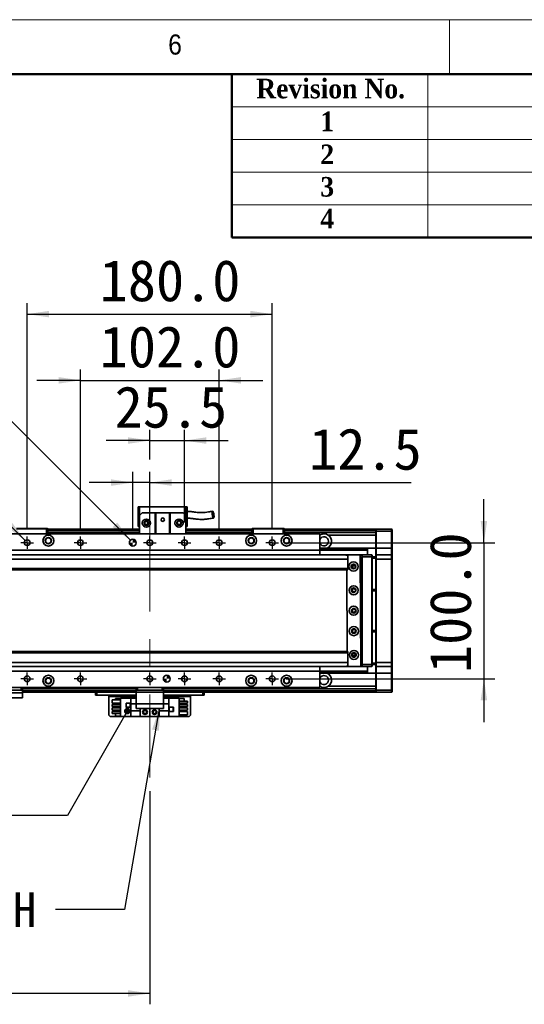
# Model space of a CAD drawing. Header units: millimetres. Extents: x 40 to 3320, y 40 to 2336.
# Tile 10 of 11: x 2164 to 2535, y 1612 to 2336. Entities that reach past the tile are written whole.
import ezdxf

# ---------------------------------------------------------------- set-up
doc = ezdxf.new("R2010")
doc.units = ezdxf.units.MM
doc.header["$LTSCALE"] = 8
doc.linetypes.add('CENTERX2', pattern=[20.32, 12.7, -2.54, 2.54, -2.54])
doc.layers.add('黑色实线', color=7, linetype='Continuous')
doc.styles.add('SLDTEXTSTYLE1', font='Gothic.ttf', dxfattribs={"width": 0.913})
doc.styles.add('SLDTEXTSTYLE2', font='timesbd.ttf', dxfattribs={"width": 0.933})
doc.styles.add('SLDTEXTSTYLE8', font='txt')
doc.styles.add('SLDTEXTSTYLE9', font='txt', dxfattribs={"bigfont": 'bigfont'})
doc.dimstyles.new('SLDDIMSTYLE0', dxfattribs={"dimtxt": 30.4, "dimasz": 16, "dimexe": 0, "dimexo": 0.0625, "dimgap": 7.6, "dimtad": 2, "dimdec": 1, "dimrnd": 1e-09, "dimzin": 4, "dimdsep": 46, "dimtxsty": 'SLDTEXTSTYLE8', "dimsah": 1, "dimcen": 0.09, "dimadec": 0, "dimazin": 1, "dimtfac": 1, "dimtdec": 1, "dimtmove": 0, "dimatfit": 0, "dimfxl": 0, "dimfrac": 2, "dimtolj": 1, "dimtzin": 12, "dimarcsym": 0})
doc.dimstyles.new('SLDDIMSTYLE1', dxfattribs={"dimtxt": 30.4, "dimasz": 16, "dimexe": 0, "dimexo": 0.0625, "dimgap": 7.6, "dimtad": 2, "dimdec": 1, "dimrnd": 1e-09, "dimzin": 12, "dimdsep": 46, "dimtxsty": 'SLDTEXTSTYLE8', "dimsah": 1, "dimcen": 0.09, "dimadec": 0, "dimazin": 3, "dimtfac": 1, "dimtdec": 1, "dimtmove": 0, "dimatfit": 0, "dimfxl": 0, "dimfrac": 2, "dimtolj": 1, "dimtzin": 12, "dimarcsym": 0})
doc.dimstyles.new('SLDDIMSTYLE2', dxfattribs={"dimtxt": 0.18, "dimasz": 16, "dimexe": 0, "dimexo": 0.0625, "dimgap": 0, "dimtad": 0, "dimtih": 1, "dimtoh": 1, "dimdec": 0, "dimrnd": 1e-09, "dimzin": 0, "dimdsep": 46, "dimtxsty": 'Standard', "dimsah": 1, "dimcen": 0.09, "dimadec": 0, "dimazin": 0, "dimtfac": 16, "dimtdec": 0, "dimtofl": 0, "dimtmove": 0, "dimatfit": 3, "dimfxl": 0, "dimfrac": 2, "dimtolj": 1, "dimtzin": 0, "dimarcsym": 0})
doc.dimstyles.new('SLDDIMSTYLE3', dxfattribs={"dimtxt": 30.4, "dimasz": 16, "dimexe": 0, "dimexo": 0.0625, "dimgap": 7.6, "dimtad": 0, "dimtih": 1, "dimtoh": 1, "dimdec": 1, "dimrnd": 1e-09, "dimzin": 4, "dimdsep": 46, "dimtxsty": 'SLDTEXTSTYLE8', "dimsah": 1, "dimcen": 0, "dimadec": 0, "dimazin": 1, "dimtfac": 1, "dimtdec": 1, "dimtofl": 0, "dimtmove": 0, "dimatfit": 3, "dimfxl": 0, "dimfrac": 2, "dimtolj": 1, "dimtzin": 12, "dimarcsym": 0})
doc.dimstyles.new('SLDDIMSTYLE4', dxfattribs={"dimtxt": 30.4, "dimasz": 16, "dimexe": 0, "dimexo": 0.0625, "dimgap": 7.6, "dimtad": 0, "dimtih": 1, "dimtoh": 1, "dimdec": 1, "dimrnd": 1e-09, "dimzin": 12, "dimdsep": 46, "dimtxsty": 'SLDTEXTSTYLE8', "dimsah": 1, "dimcen": 0, "dimadec": 0, "dimazin": 3, "dimtfac": 1, "dimtdec": 1, "dimtofl": 0, "dimtmove": 0, "dimatfit": 3, "dimfxl": 0, "dimfrac": 2, "dimtolj": 1, "dimtzin": 12, "dimarcsym": 0})
doc.dimstyles.new('SLDDIMSTYLE5', dxfattribs={"dimtxt": 30.4, "dimasz": 16, "dimexe": 0, "dimexo": 0.0625, "dimgap": 7.6, "dimtad": 2, "dimdec": 1, "dimrnd": 1e-09, "dimzin": 4, "dimdsep": 46, "dimtxsty": 'SLDTEXTSTYLE8', "dimsah": 1, "dimcen": 0.09, "dimadec": 0, "dimazin": 1, "dimtfac": 1, "dimtdec": 1, "dimtofl": 0, "dimtmove": 0, "dimatfit": 3, "dimfxl": 0, "dimfrac": 2, "dimtolj": 1, "dimtzin": 12, "dimarcsym": 0})
doc.dimstyles.new('SLDDIMSTYLE6', dxfattribs={"dimtxt": 0.18, "dimasz": 4.8, "dimexe": 0, "dimexo": 0.0625, "dimgap": 0, "dimtad": 0, "dimtih": 1, "dimtoh": 1, "dimdec": 0, "dimrnd": 1e-09, "dimzin": 0, "dimdsep": 46, "dimtxsty": 'Standard', "dimblk1": 'DOT', "dimblk2": 'DOT', "dimsah": 1, "dimcen": 0.09, "dimadec": 0, "dimazin": 0, "dimtfac": 4.8, "dimtdec": 0, "dimtofl": 0, "dimtmove": 0, "dimatfit": 3, "dimldrblk": 'DOT', "dimfxl": 0, "dimfrac": 2, "dimtolj": 1, "dimtzin": 0, "dimarcsym": 0})

# ---------------------------------------------------------------- blocks, each defined once
blk = doc.blocks.new('_D_7')
at = {"layer": '黑色实线'}
for p, q in [((2208.8, 1961.69), (2208.8, 2078.87)), ((2310.8, 1961.69), (2310.8, 2078.87)), ((2208.8, 2070.87), (2176.8, 2070.87)), ((2208.8, 2070.87), (2310.8, 2070.87)), ((2310.8, 2070.87), (2342.8, 2070.87))]:
    blk.add_line(p, q, dxfattribs=at)
for points in [[(2208.8, 2070.87), (2192.8, 2073.27), (2192.8, 2068.47)], [(2310.8, 2070.87), (2326.8, 2068.47), (2326.8, 2073.27)]]:
    blk.add_solid(points, dxfattribs=at)
at = {"layer": '黑色实线', "insert": (2223.01, 2110.76), "char_height": 30.4, "attachment_point": 1, "style": 'SLDTEXTSTYLE8'}
blk.add_mtext('102.0', dxfattribs=at)
blk = doc.blocks.new('_D_8')
at = {"layer": '黑色实线'}
for p, q in [((2169.8, 1961.69), (2169.8, 2127.55)), ((2349.8, 1961.69), (2349.8, 2127.55)), ((2169.8, 2119.55), (2349.8, 2119.55))]:
    blk.add_line(p, q, dxfattribs=at)
for points in [[(2169.8, 2119.55), (2185.8, 2117.15), (2185.8, 2121.95)], [(2349.8, 2119.55), (2333.8, 2121.95), (2333.8, 2117.15)]]:
    blk.add_solid(points, dxfattribs=at)
at = {"layer": '黑色实线', "insert": (2223.01, 2159.44), "char_height": 30.4, "attachment_point": 1, "style": 'SLDTEXTSTYLE8'}
blk.add_mtext('180.0', dxfattribs=at)
blk = doc.blocks.new('_D_9')
at = {"layer": '黑色实线'}
for p, q in [((2505.29, 1951.53), (2505.29, 1983.53)), ((2359.96, 1951.53), (2513.29, 1951.53)), ((2505.29, 1951.53), (2505.29, 1851.53)), ((2359.96, 1851.53), (2513.29, 1851.53)), ((2505.29, 1851.53), (2505.29, 1819.53))]:
    blk.add_line(p, q, dxfattribs=at)
for points in [[(2505.29, 1951.53), (2507.69, 1967.53), (2502.89, 1967.53)], [(2505.29, 1851.53), (2502.89, 1835.53), (2507.69, 1835.53)]]:
    blk.add_solid(points, dxfattribs=at)
at = {"layer": '黑色实线', "insert": (2465.4, 1855.72), "char_height": 30.4, "attachment_point": 1, "rotation": 90, "style": 'SLDTEXTSTYLE8'}
blk.add_mtext('100.0', dxfattribs=at)
blk = doc.blocks.new('SW_SYMBOL_HOLE_DEPTH')
at = {"layer": '黑色实线', "color": 0}
for p, q in [((0, 7000), (6400, 7000)), ((3200, 7000), (3200, 600)), ((800, 4440), (3200, 600)), ((5600, 4440), (3200, 600))]:
    blk.add_line(p, q, dxfattribs=at)
blk = doc.blocks.new('_D_10')
at = {"layer": '黑色实线'}
for p, q in [((2131.54, 2067.3), (2099.54, 2067.3)), ((2245.53, 1953.3), (2131.54, 2067.3))]:
    blk.add_line(p, q, dxfattribs=at)
blk.add_solid([(2245.53, 1953.3), (2235.92, 1966.31), (2232.52, 1962.92)], dxfattribs=at)
at = {"layer": '黑色实线', "xscale": 0.004985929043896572, "yscale": 0.004985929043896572, "zscale": 0.004985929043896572}
blk.add_blockref('SW_SYMBOL_HOLE_DEPTH', (2002.09, 2047.05), dxfattribs=at)
at = {"layer": '黑色实线', "char_height": 30.4, "attachment_point": 1, "style": 'SLDTEXTSTYLE8'}
for s, insert in [('2×', (1801.52, 2082.49)), ('%%c', (1851.26, 2082.19)), ('5.0', (1898.23, 2082.49)), ('H7', (1951.17, 2082.49)), ('7.0', (2046.59, 2082.49))]:
    blk.add_mtext(s, dxfattribs=dict(at, insert=insert))
blk = doc.blocks.new('_D_11')
at = {"layer": '黑色实线'}
for p, q in [((2259.8, 2012.64), (2259.8, 2034.61)), ((2285.3, 1966.33), (2285.3, 2034.61)), ((2259.8, 2026.61), (2227.8, 2026.61)), ((2259.8, 2026.61), (2285.3, 2026.61)), ((2285.3, 2026.61), (2317.3, 2026.61))]:
    blk.add_line(p, q, dxfattribs=at)
for points in [[(2259.8, 2026.61), (2243.8, 2029.01), (2243.8, 2024.21)], [(2285.3, 2026.61), (2301.3, 2024.21), (2301.3, 2029.01)]]:
    blk.add_solid(points, dxfattribs=at)
at = {"layer": '黑色实线', "insert": (2233.98, 2066.5), "char_height": 30.4, "attachment_point": 1, "style": 'SLDTEXTSTYLE8'}
blk.add_mtext('25.5', dxfattribs=at)
blk = doc.blocks.new('_D_12')
at = {"layer": '黑色实线'}
for p, q in [((2247.3, 1961.69), (2247.3, 2003.71)), ((2259.8, 1966.33), (2259.8, 2003.71)), ((2247.3, 1995.71), (2215.3, 1995.71)), ((2259.8, 1995.71), (2247.3, 1995.71)), ((2259.8, 1995.71), (2451.77, 1995.71))]:
    blk.add_line(p, q, dxfattribs=at)
for points in [[(2247.3, 1995.71), (2231.3, 1998.11), (2231.3, 1993.31)], [(2259.8, 1995.71), (2275.8, 1993.31), (2275.8, 1998.11)]]:
    blk.add_solid(points, dxfattribs=at)
at = {"layer": '黑色实线', "insert": (2376.87, 2035.59), "char_height": 30.4, "attachment_point": 1, "style": 'SLDTEXTSTYLE8'}
blk.add_mtext('12.5', dxfattribs=at)
blk = doc.blocks.new('_D_13')
at = {"layer": '黑色实线'}
for p, q in [((2107.36, 2014.51), (2075.36, 2014.51)), ((2168.32, 1953.02), (2107.36, 2014.51))]:
    blk.add_line(p, q, dxfattribs=at)
blk.add_solid([(2168.32, 1953.02), (2158.76, 1966.08), (2155.35, 1962.7)], dxfattribs=at)
at = {"layer": '黑色实线', "xscale": 0.004985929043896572, "yscale": 0.004985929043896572, "zscale": 0.004985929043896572}
blk.add_blockref('SW_SYMBOL_HOLE_DEPTH', (1955.96, 1994.38), dxfattribs=at)
at = {"layer": '黑色实线', "char_height": 30.4, "attachment_point": 1, "style": 'SLDTEXTSTYLE8'}
for s, insert in [('10×M5', (1825.7, 2029.82)), ('10.0', (2000.45, 2029.82))]:
    blk.add_mtext(s, dxfattribs=dict(at, insert=insert))
blk = doc.blocks.new('_D_20')
at = {"layer": '黑色实线'}
for p, q in [((2259.8, 1768.8), (2259.8, 1612.17)), ((339.8, 1764.95), (339.8, 1612.17)), ((2259.8, 1620.17), (339.8, 1620.17))]:
    blk.add_line(p, q, dxfattribs=at)
for points in [[(339.8, 1620.17), (355.8, 1617.77), (355.8, 1622.57)], [(2259.8, 1620.17), (2243.8, 1622.57), (2243.8, 1617.77)]]:
    blk.add_solid(points, dxfattribs=at)
at = {"layer": '黑色实线', "insert": (1237.87, 1660.06), "char_height": 30.4, "attachment_point": 1, "style": 'SLDTEXTSTYLE8'}
blk.add_mtext('1920.0', dxfattribs=at)
blk = doc.blocks.new('_DOT')
at = {"color": 0, "linetype": 'ByBlock', "lineweight": -2}
blk.add_line((-0.5, 0), (-1, 0), dxfattribs=at)
at = {"color": 0, "linetype": 'ByBlock', "const_width": 0.5}
blk.add_lwpolyline([(-0.25, 0, 1), (0.25, 0, 1)], format="xyb", close=True, dxfattribs=at)
blk = doc.blocks.new('SW_NOTE_6')
at = {"layer": '黑色实线', "color": 0, "char_height": 25.4, "attachment_point": 2}
for s, insert, style in [('光电负限位', (-193.06, 46.07), 'SLDTEXTSTYLE9'), ('NEGATIVE LIMIT SWITCH', (-195.42, 12.49), 'SLDTEXTSTYLE8')]:
    blk.add_mtext(s, dxfattribs=dict(at, insert=insert, style=style))
blk = doc.blocks.new('SW_CENTERMARKSYMBOL_0')
at = {"layer": '黑色实线', "color": 0}
for p, q in [((-2.54, 0), (-4.64, 0)), ((0, 0), (-2.54, 0)), ((0, 2.54), (0, 4.64)), ((0, 0), (0, 2.54)), ((0, 0), (0, -2.54)), ((0, 0), (2.54, 0)), ((2.54, 0), (4.64, 0)), ((0, -2.54), (0, -4.64))]:
    blk.add_line(p, q, dxfattribs=at)
blk = doc.blocks.new('SW_CENTERMARKSYMBOL_1')
at = {"layer": '黑色实线', "color": 0}
for p, q in [((-2.54, 0), (-4.64, 0)), ((0, 0), (-2.54, 0)), ((0, 2.54), (0, 4.64)), ((0, 0), (0, 2.54)), ((0, 0), (0, -2.54)), ((0, 0), (2.54, 0)), ((2.54, 0), (4.64, 0)), ((0, -2.54), (0, -4.64))]:
    blk.add_line(p, q, dxfattribs=at)
blk = doc.blocks.new('SW_CENTERMARKSYMBOL_2')
at = {"layer": '黑色实线', "color": 0}
for p, q in [((-2.54, 0), (-4.64, 0)), ((0, 0), (-2.54, 0)), ((0, 2.54), (0, 4.64)), ((0, 0), (0, 2.54)), ((0, 0), (0, -2.54)), ((0, 0), (2.54, 0)), ((2.54, 0), (4.64, 0)), ((0, -2.54), (0, -4.64))]:
    blk.add_line(p, q, dxfattribs=at)
blk = doc.blocks.new('SW_CENTERMARKSYMBOL_3')
at = {"layer": '黑色实线', "color": 0}
for p, q in [((-2.54, 0), (-4.64, 0)), ((0, 0), (-2.54, 0)), ((0, 2.54), (0, 4.64)), ((0, 0), (0, 2.54)), ((0, 0), (0, -2.54)), ((0, 0), (2.54, 0)), ((2.54, 0), (4.64, 0)), ((0, -2.54), (0, -4.64))]:
    blk.add_line(p, q, dxfattribs=at)
blk = doc.blocks.new('SW_CENTERMARKSYMBOL_4')
at = {"layer": '黑色实线', "color": 0}
for p, q in [((-2.54, 0), (-4.64, 0)), ((0, 0), (-2.54, 0)), ((0, 2.54), (0, 4.64)), ((0, 0), (0, 2.54)), ((0, 0), (0, -2.54)), ((0, 0), (2.54, 0)), ((2.54, 0), (4.64, 0)), ((0, -2.54), (0, -4.64))]:
    blk.add_line(p, q, dxfattribs=at)
blk = doc.blocks.new('SW_CENTERMARKSYMBOL_5')
at = {"layer": '黑色实线', "color": 0}
for p, q in [((-2.54, 0), (-4.64, 0)), ((0, 0), (-2.54, 0)), ((0, 2.54), (0, 4.64)), ((0, 0), (0, 2.54)), ((0, 0), (0, -2.54)), ((0, 0), (2.54, 0)), ((2.54, 0), (4.64, 0)), ((0, -2.54), (0, -4.64))]:
    blk.add_line(p, q, dxfattribs=at)
blk = doc.blocks.new('SW_CENTERMARKSYMBOL_6')
at = {"layer": '黑色实线', "color": 0}
for p, q in [((-2.54, 0), (-4.64, 0)), ((0, 0), (-2.54, 0)), ((0, 2.54), (0, 4.64)), ((0, 0), (0, 2.54)), ((0, 0), (0, -2.54)), ((0, 0), (2.54, 0)), ((2.54, 0), (4.64, 0)), ((0, -2.54), (0, -4.64))]:
    blk.add_line(p, q, dxfattribs=at)
blk = doc.blocks.new('SW_CENTERMARKSYMBOL_7')
at = {"layer": '黑色实线', "color": 0}
for p, q in [((-2.54, 0), (-4.64, 0)), ((0, 0), (-2.54, 0)), ((0, 2.54), (0, 4.64)), ((0, 0), (0, 2.54)), ((0, 0), (0, -2.54)), ((0, 0), (2.54, 0)), ((2.54, 0), (4.64, 0)), ((0, -2.54), (0, -4.64))]:
    blk.add_line(p, q, dxfattribs=at)
blk = doc.blocks.new('SW_CENTERMARKSYMBOL_8')
at = {"layer": '黑色实线', "color": 0}
for p, q in [((-2.54, 0), (-4.64, 0)), ((0, 0), (-2.54, 0)), ((0, 2.54), (0, 4.64)), ((0, 0), (0, 2.54)), ((0, 0), (0, -2.54)), ((0, 0), (2.54, 0)), ((2.54, 0), (4.64, 0)), ((0, -2.54), (0, -4.64))]:
    blk.add_line(p, q, dxfattribs=at)
blk = doc.blocks.new('SW_CENTERMARKSYMBOL_9')
at = {"layer": '黑色实线', "color": 0}
for p, q in [((-2.54, 0), (-4.64, 0)), ((0, 0), (-2.54, 0)), ((0, 2.54), (0, 4.64)), ((0, 0), (0, 2.54)), ((0, 0), (0, -2.54)), ((0, 0), (2.54, 0)), ((2.54, 0), (4.64, 0)), ((0, -2.54), (0, -4.64))]:
    blk.add_line(p, q, dxfattribs=at)
blk = doc.blocks.new('SW_CENTERMARKSYMBOL_10')
at = {"layer": '黑色实线', "color": 0}
for p, q in [((-2.54, 0), (-4.64, 0)), ((0, 0), (-2.54, 0)), ((0, 2.54), (0, 4.64)), ((0, 0), (0, 2.54)), ((0, 0), (0, -2.54)), ((0, 0), (2.54, 0)), ((2.54, 0), (4.64, 0)), ((0, -2.54), (0, -4.64))]:
    blk.add_line(p, q, dxfattribs=at)
blk = doc.blocks.new('SW_CENTERMARKSYMBOL_11')
at = {"layer": '黑色实线', "color": 0}
for p, q in [((-2.54, 0), (-4.64, 0)), ((0, 0), (-2.54, 0)), ((0, 2.54), (0, 4.64)), ((0, 0), (0, 2.54)), ((0, 0), (0, -2.54)), ((0, 0), (2.54, 0)), ((2.54, 0), (4.64, 0)), ((0, -2.54), (0, -4.64))]:
    blk.add_line(p, q, dxfattribs=at)
blk = doc.blocks.new('SW_DOWELSYMBOL_0')
at = {"linetype": 'Continuous', "lineweight": 18}
h = blk.add_hatch(color=0, dxfattribs=at)
edge = h.paths.add_edge_path(flags=0)
edge.add_arc((0, 0), 2.5, 180, 270)
edge.add_line((0, -2.5), (0, 0))
edge.add_line((0, 0), (-2.5, 0))
h = blk.add_hatch(color=0, dxfattribs=at)
edge = h.paths.add_edge_path(flags=0)
edge.add_arc((0, 0), 2.5, 0, 90)
edge.add_line((0, 2.5), (0, 0))
edge.add_line((0, 0), (2.5, 0))
at = {"layer": '黑色实线', "color": 0}
blk.add_circle((0, 0), 2.5, dxfattribs=at)
blk = doc.blocks.new('SW_DOWELSYMBOL_1')
at = {"linetype": 'Continuous', "lineweight": 18}
h = blk.add_hatch(color=0, dxfattribs=at)
edge = h.paths.add_edge_path(flags=0)
edge.add_arc((0, 0), 2.5, 180, 270)
edge.add_line((0, -2.5), (0, 0))
edge.add_line((0, 0), (-2.5, 0))
h = blk.add_hatch(color=0, dxfattribs=at)
edge = h.paths.add_edge_path(flags=0)
edge.add_arc((0, 0), 2.5, 0, 90)
edge.add_line((0, 2.5), (0, 0))
edge.add_line((0, 0), (2.5, 0))
at = {"layer": '黑色实线', "color": 0}
blk.add_circle((0, 0), 2.5, dxfattribs=at)

msp = doc.modelspace()

# ---------------------------------------------------------------- linework, layer by layer
at = {"color": 7, "linetype": 'Continuous', "lineweight": 18}
for p, q in [((3320, 2336), (40, 2336)), ((2480, 2336), (2480, 2296)), ((80, 2296), (3280, 2296)), ((2464, 2296), (2464, 2176)), ((2320, 2272), (3280, 2272)), ((2320, 2248), (3280, 2248)), ((2320, 2224), (3280, 2224)), ((2320, 2200), (3280, 2200))]:
    msp.add_line(p, q, dxfattribs=at)
at = {"color": 7, "linetype": 'Continuous', "lineweight": 50}
for p, q in [((3280, 2296), (80, 2296)), ((2320, 2296), (2320, 2176)), ((3280, 2176), (2320, 2176))]:
    msp.add_line(p, q, dxfattribs=at)
at = {"color": 7, "linetype": 'Continuous', "lineweight": 35}
for p, q in [((2251.3, 1977.83), (2252.3, 1977.83)), ((2251.3, 1977.83), (2251.3, 1963.43)), ((2252.3, 1971.43), (2252.3, 1977.83)), ((2252.3, 1977.83), (2286.3, 1977.83)), ((2286.3, 1977.83), (2287.3, 1977.83)), ((2286.3, 1977.83), (2286.3, 1971.43)), ((2287.3, 1963.43), (2287.3, 1977.83)), ((2254.3, 1973.43), (2252.3, 1971.43)), ((2252.3, 1971.43), (2252.3, 1958.03)), ((2254.3, 1973.43), (2263.8, 1973.43)), ((2263.8, 1958.03), (2263.8, 1973.43)), ((2263.8, 1973.43), (2264.3, 1973.43)), ((2264.3, 1973.43), (2264.3, 1958.03)), ((2274.3, 1973.43), (2264.3, 1973.43)), ((2274.3, 1958.03), (2274.3, 1973.43)), ((2274.3, 1973.43), (2274.8, 1973.43)), ((2274.8, 1973.43), (2274.8, 1958.03)), ((2274.8, 1973.43), (2284.3, 1973.43)), ((2286.3, 1971.43), (2284.3, 1973.43)), ((2286.3, 1971.43), (2286.3, 1958.03)), ((2183.8, 1961.73), (2161.8, 1961.73)), ((2161.93, 1962.03), (2183.68, 1962.03)), ((2183.8, 1961.73), (2183.68, 1962.03)), ((2183.68, 1962.03), (2184.5, 1962.03)), ((2183.8, 1958.03), (2183.8, 1961.73)), ((2184.8, 1961.73), (2183.8, 1961.73)), ((2184.5, 1962.03), (2184.8, 1961.73)), ((2184.8, 1961.73), (2184.8, 1958.03)), ((2251.3, 1963.43), (2252.3, 1963.43)), ((2286.3, 1963.43), (2287.3, 1963.43)), ((2334.8, 1961.73), (2335.1, 1962.03)), ((2334.8, 1958.03), (2334.8, 1961.73)), ((2335.8, 1961.73), (2334.8, 1961.73)), ((2335.1, 1962.03), (2335.93, 1962.03)), ((2335.8, 1961.73), (2335.93, 1962.03)), ((2357.8, 1961.73), (2335.8, 1961.73)), ((2335.8, 1961.73), (2335.8, 1958.03)), ((2335.93, 1962.03), (2357.68, 1962.03)), ((2357.8, 1961.73), (2357.68, 1962.03)), ((2357.68, 1962.03), (2358.5, 1962.03)), ((2358.8, 1961.73), (2357.8, 1961.73)), ((2357.8, 1958.03), (2357.8, 1961.73)), ((2358.5, 1962.03), (2358.8, 1961.73)), ((2358.8, 1961.73), (2358.8, 1958.03)), ((2384.8, 1958.03), (2134.8, 1958.03)), ((2252.3, 1961.53), (2184.8, 1961.53)), ((2184.8, 1961.33), (2252.3, 1961.33)), ((2184.8, 1961.13), (2252.3, 1961.13)), ((2252.3, 1961.03), (2184.8, 1961.03)), ((2252.3, 1959.03), (2184.8, 1959.03)), ((2334.8, 1961.53), (2286.3, 1961.53)), ((2286.3, 1961.33), (2329.8, 1961.33)), ((2286.3, 1961.13), (2329.8, 1961.13)), ((2334.8, 1961.03), (2286.3, 1961.03)), ((2334.8, 1959.03), (2286.3, 1959.03)), ((2329.8, 1961.33), (2329.8, 1961.13)), ((2329.8, 1961.03), (2329.8, 1961.13)), ((2425.8, 1961.53), (2358.8, 1961.53)), ((2425.8, 1961.03), (2358.8, 1961.03)), ((2425.8, 1959.03), (2358.8, 1959.03)), ((2384.8, 1958.03), (2384.8, 1946.03)), ((2425.8, 1957.03), (2390.97, 1957.03)), ((2425.8, 1961.23), (2426.1, 1961.53)), ((2425.8, 1961.53), (2425.8, 1961.23)), ((2425.8, 1960.03), (2425.8, 1961.23)), ((2425.8, 1960.03), (2426.1, 1960.03)), ((2425.8, 1947.53), (2425.8, 1960.03)), ((2426.1, 1961.53), (2426.1, 1960.03)), ((2426.1, 1961.53), (2437.5, 1961.53)), ((2437.5, 1960.03), (2426.1, 1960.03)), ((2426.1, 1960.03), (2426.1, 1947.53)), ((2437.5, 1960.03), (2437.5, 1961.53)), ((2437.5, 1961.53), (2437.8, 1961.23)), ((2437.5, 1960.03), (2437.8, 1960.03)), ((2437.5, 1947.53), (2437.5, 1960.03)), ((2437.8, 1961.23), (2437.8, 1960.03)), ((2437.8, 1960.03), (2437.8, 1947.53)), ((2384.8, 1947.92), (2385.52, 1947.53)), ((2384.8, 1947.53), (2419.8, 1947.53)), ((2384.8, 1947.24), (2419.8, 1947.24)), ((2419.8, 1947.53), (2419.8, 1947.24)), ((2425.8, 1947.53), (2419.8, 1947.53)), ((2419.8, 1947.24), (2419.8, 1946.34)), ((2425.8, 1947.53), (2426.1, 1947.53)), ((2425.8, 1942.23), (2425.8, 1947.53)), ((2426.1, 1947.53), (2426.1, 1942.53)), ((2426.1, 1947.53), (2437.5, 1947.53)), ((2437.5, 1942.53), (2437.5, 1947.53)), ((2437.5, 1947.53), (2437.8, 1947.53)), ((2437.8, 1947.53), (2437.8, 1942.23)), ((2405.3, 1942.53), (194.3, 1942.53)), ((2384.8, 1946.03), (2134.8, 1946.03)), ((2384.8, 1946.34), (2419.8, 1946.34)), ((2384.8, 1946.04), (2419.8, 1946.04)), ((2384.8, 1946.03), (2384.8, 1942.53)), ((2404.91, 1942.51), (2404.41, 1942.01)), ((2404.41, 1942.01), (2404.41, 1941.9)), ((2413.91, 1942.56), (2404.91, 1942.51)), ((2405.3, 1942.53), (2405.3, 1942.51)), ((2405.3, 1941.9), (2405.3, 1939.53)), ((2405.6, 1942.53), (2405.58, 1942.51)), ((2405.6, 1942.51), (2405.6, 1942.53)), ((2405.6, 1942.53), (2409.6, 1942.53)), ((2414.41, 1942.06), (2413.91, 1942.56)), ((2413.93, 1942.53), (2415.8, 1942.53)), ((2415.8, 1942.23), (2414.23, 1942.23)), ((2414.85, 1861.06), (2414.41, 1942.06)), ((2415.3, 1940.53), (2414.42, 1940.53)), ((2415.3, 1862.53), (2415.3, 1940.53)), ((2415.8, 1942.53), (2423, 1942.53)), ((2415.8, 1941.03), (2415.8, 1942.53)), ((2415.8, 1862.03), (2415.8, 1941.03)), ((2423, 1941.03), (2415.8, 1941.03)), ((2419.8, 1946.34), (2419.8, 1946.04)), ((2419.8, 1946.04), (2419.8, 1942.53)), ((2423, 1941.03), (2423, 1942.53)), ((2423.3, 1942.23), (2423, 1942.53)), ((2423, 1862.03), (2423, 1941.03)), ((2423.3, 1941.03), (2423, 1941.03)), ((2423.3, 1942.23), (2423.3, 1941.03)), ((2423.3, 1941.03), (2423.3, 1862.03)), ((2423.3, 1941.03), (2425.8, 1941.03)), ((2425.8, 1940.03), (2423.3, 1940.03)), ((2426.1, 1942.53), (2425.8, 1942.23)), ((2425.8, 1939.53), (2425.8, 1942.23)), ((2426.1, 1942.53), (2426.1, 1939.53)), ((2426.1, 1942.53), (2437.5, 1942.53)), ((2437.5, 1939.53), (2437.5, 1942.53)), ((2437.5, 1942.53), (2437.8, 1942.23)), ((2437.8, 1942.23), (2437.8, 1939.53)), ((2405.3, 1939.53), (194.3, 1939.53)), ((2405.3, 1939.53), (2405.3, 1932.53)), ((2410.95, 1934.53), (2408.66, 1934.53)), ((2409.8, 1935.63), (2410.1, 1935.61)), ((2426.1, 1939.53), (2425.8, 1939.53)), ((2425.8, 1863.53), (2425.8, 1939.53)), ((2426.1, 1939.53), (2426.1, 1863.53)), ((2437.5, 1939.53), (2426.1, 1939.53)), ((2437.5, 1863.53), (2437.5, 1939.53)), ((2437.5, 1939.53), (2437.8, 1939.53)), ((2437.8, 1939.53), (2437.8, 1863.53)), ((2405.3, 1932.53), (194.3, 1932.53)), ((194.3, 1931.53), (2405.3, 1931.53)), ((2404.47, 1931.53), (2404.79, 1871.53)), ((2405.3, 1932.53), (2405.3, 1931.53)), ((2409.8, 1918.13), (2410.32, 1918.05)), ((2423.3, 1917.03), (2425.8, 1917.03)), ((2425.8, 1916.03), (2423.3, 1916.03)), ((2423.3, 1887.03), (2425.8, 1887.03)), ((2425.8, 1886.03), (2423.3, 1886.03)), ((2405.3, 1871.53), (194.3, 1871.53)), ((2405.3, 1870.53), (194.3, 1870.53)), ((2405.3, 1871.53), (2405.3, 1870.53)), ((2405.3, 1870.53), (2405.3, 1863.53)), ((2408.66, 1868.53), (2410.95, 1868.53)), ((2405.3, 1863.53), (194.3, 1863.53)), ((2405.3, 1860.53), (194.3, 1860.53)), ((2384.8, 1860.53), (2384.8, 1857.03)), ((2404.84, 1861.17), (2404.85, 1861.01)), ((2404.85, 1861.01), (2405.35, 1860.51)), ((2405.3, 1863.53), (2405.3, 1861.17)), ((2405.3, 1860.55), (2405.3, 1860.53)), ((2405.35, 1860.51), (2414.35, 1860.56)), ((2415.8, 1860.53), (2409.83, 1860.53)), ((2414.35, 1860.56), (2414.85, 1861.06)), ((2414.62, 1860.83), (2415.8, 1860.83)), ((2414.84, 1862.53), (2415.3, 1862.53)), ((2415.8, 1862.03), (2423, 1862.03)), ((2415.8, 1860.53), (2415.8, 1862.03)), ((2423, 1860.53), (2415.8, 1860.53)), ((2419.8, 1860.53), (2419.8, 1857.02)), ((2423.3, 1862.03), (2423, 1862.03)), ((2423, 1860.53), (2423, 1862.03)), ((2423.3, 1860.83), (2423, 1860.53)), ((2423.3, 1863.03), (2425.8, 1863.03)), ((2423.3, 1862.03), (2423.3, 1860.83)), ((2425.8, 1862.03), (2423.3, 1862.03)), ((2426.1, 1863.53), (2425.8, 1863.53)), ((2425.8, 1860.83), (2425.8, 1863.53)), ((2426.1, 1860.53), (2425.8, 1860.83)), ((2425.8, 1855.53), (2425.8, 1860.83)), ((2426.1, 1863.53), (2437.5, 1863.53)), ((2426.1, 1863.53), (2426.1, 1860.53)), ((2437.5, 1860.53), (2426.1, 1860.53)), ((2426.1, 1860.53), (2426.1, 1855.53)), ((2437.5, 1863.53), (2437.8, 1863.53)), ((2437.5, 1860.53), (2437.5, 1863.53)), ((2437.5, 1860.53), (2437.8, 1860.83)), ((2437.5, 1855.53), (2437.5, 1860.53)), ((2437.8, 1863.53), (2437.8, 1860.83)), ((2437.8, 1860.83), (2437.8, 1855.53)), ((2384.8, 1857.03), (2134.8, 1857.03)), ((2384.8, 1857.03), (2384.8, 1845.03)), ((2384.8, 1857.02), (2419.8, 1857.02)), ((2384.8, 1856.73), (2419.8, 1856.73)), ((2384.8, 1855.83), (2419.8, 1855.83)), ((2384.8, 1855.54), (2419.8, 1855.54)), ((2384.8, 1855.14), (2385.52, 1855.54)), ((2419.8, 1857.02), (2419.8, 1856.73)), ((2419.8, 1856.73), (2419.8, 1855.83)), ((2419.8, 1855.83), (2419.8, 1855.54)), ((2425.8, 1855.54), (2419.8, 1855.54)), ((2426.1, 1855.53), (2425.8, 1855.53)), ((2425.8, 1843.03), (2425.8, 1855.53)), ((2426.1, 1855.53), (2437.5, 1855.53)), ((2426.1, 1855.53), (2426.1, 1843.03)), ((2437.8, 1855.53), (2437.5, 1855.53)), ((2437.5, 1843.03), (2437.5, 1855.53)), ((2437.8, 1855.53), (2437.8, 1843.03)), ((2425.8, 1846.04), (2390.97, 1846.04)), ((2131.3, 1841.2), (2166.3, 1841.2)), ((2132.3, 1843.03), (2165.3, 1843.03)), ((2384.8, 1845.03), (2134.8, 1845.03)), ((2165.3, 1843.03), (2165.3, 1845.03)), ((2166.3, 1843.03), (2165.3, 1843.03)), ((2166.3, 1845.03), (2166.3, 1843.03)), ((2249.8, 1844.04), (2166.3, 1844.04)), ((2166.3, 1843.03), (2166.3, 1841.2)), ((2249.8, 1841.53), (2166.3, 1841.53)), ((2166.3, 1841.2), (2166.3, 1837.53)), ((2219.8, 1839.53), (2219.8, 1841.53)), ((2220.8, 1839.53), (2219.8, 1839.53)), ((2220.8, 1841.53), (2220.8, 1839.53)), ((2249.8, 1839.53), (2220.8, 1839.53)), ((2229.8, 1839.53), (2229.8, 1838.53)), ((2229.8, 1824.73), (2229.8, 1838.53)), ((2249.8, 1843.03), (2249.8, 1845.03)), ((2250.8, 1843.03), (2249.8, 1843.03)), ((2249.8, 1841.53), (2249.8, 1843.03)), ((2269.8, 1841.53), (2249.8, 1841.53)), ((2249.8, 1841.53), (2249.8, 1833.03)), ((2250.8, 1845.03), (2250.8, 1843.03)), ((2268.8, 1843.03), (2250.8, 1843.03)), ((2268.8, 1843.03), (2268.8, 1845.03)), ((2269.8, 1843.03), (2268.8, 1843.03)), ((2269.8, 1845.03), (2269.8, 1843.03)), ((2425.8, 1844.04), (2269.8, 1844.04)), ((2269.8, 1843.03), (2269.8, 1841.53)), ((2269.8, 1841.53), (2269.8, 1833.03)), ((2425.8, 1841.53), (2269.8, 1841.53)), ((2298.8, 1839.53), (2269.8, 1839.53)), ((2289.8, 1838.53), (2289.8, 1839.53)), ((2289.8, 1838.53), (2289.8, 1824.73)), ((2298.8, 1839.53), (2298.8, 1841.53)), ((2299.8, 1839.53), (2298.8, 1839.53)), ((2299.8, 1841.53), (2299.8, 1839.53)), ((2426.1, 1843.03), (2425.8, 1843.03)), ((2425.8, 1841.83), (2425.8, 1843.03)), ((2426.1, 1841.53), (2425.8, 1841.83)), ((2425.8, 1841.83), (2425.8, 1841.53)), ((2426.1, 1843.03), (2437.5, 1843.03)), ((2426.1, 1843.03), (2426.1, 1841.53)), ((2437.5, 1841.53), (2426.1, 1841.53)), ((2437.8, 1843.03), (2437.5, 1843.03)), ((2437.5, 1841.53), (2437.5, 1843.03)), ((2437.8, 1841.83), (2437.5, 1841.53)), ((2437.8, 1843.03), (2437.8, 1841.83)), ((2166.3, 1837.53), (2131.3, 1837.53)), ((2232.1, 1833.59), (2232.1, 1836.09)), ((2232.1, 1836.09), (2238.3, 1836.09)), ((2232.1, 1833.59), (2238.3, 1833.59)), ((2232.1, 1831.05), (2232.1, 1832.55)), ((2232.1, 1832.55), (2238.3, 1832.55)), ((2234.5, 1836.09), (2234.5, 1837.03)), ((2234.5, 1837.03), (2238.3, 1837.03)), ((2234.5, 1832.55), (2234.5, 1833.59)), ((2238.3, 1823.73), (2238.3, 1837.33)), ((2238.3, 1837.33), (2245.85, 1837.33)), ((2245.6, 1833.63), (2242.4, 1833.63)), ((2242.4, 1833.63), (2242.4, 1830.43)), ((2242.5, 1833.53), (2242.5, 1830.53)), ((2245.5, 1833.53), (2242.5, 1833.53)), ((2245.5, 1830.53), (2245.5, 1833.53)), ((2245.6, 1830.43), (2245.6, 1833.63)), ((2245.85, 1837.33), (2245.85, 1833.03)), ((2249.8, 1837.33), (2245.85, 1837.33)), ((2249.8, 1833.03), (2245.85, 1833.03)), ((2245.85, 1828.03), (2245.85, 1833.03)), ((2249.8, 1833.03), (2269.8, 1833.03)), ((2249.8, 1829.53), (2249.8, 1833.03)), ((2273.75, 1837.33), (2269.8, 1837.33)), ((2273.75, 1833.03), (2269.8, 1833.03)), ((2269.8, 1833.03), (2269.8, 1829.53)), ((2273.75, 1833.03), (2273.75, 1837.33)), ((2281.3, 1837.33), (2273.75, 1837.33)), ((2273.75, 1833.03), (2273.75, 1828.03)), ((2281.3, 1837.33), (2281.3, 1823.73)), ((2285.1, 1837.03), (2281.3, 1837.03)), ((2287.5, 1835.09), (2281.3, 1835.09)), ((2287.5, 1833.59), (2281.3, 1833.59)), ((2287.5, 1832.55), (2281.3, 1832.55)), ((2285.1, 1837.03), (2285.1, 1835.09)), ((2285.1, 1833.59), (2285.1, 1832.55)), ((2287.5, 1835.09), (2287.5, 1833.59)), ((2287.5, 1832.55), (2287.5, 1831.05)), ((2229.8, 1824.73), (2230.8, 1823.73)), ((2232.1, 1831.05), (2238.3, 1831.05)), ((2232.1, 1828.51), (2232.1, 1830.01)), ((2232.1, 1830.01), (2238.3, 1830.01)), ((2232.1, 1828.51), (2238.3, 1828.51)), ((2232.1, 1827.47), (2238.3, 1827.47)), ((2232.1, 1825.97), (2232.1, 1827.47)), ((2232.1, 1825.97), (2238.3, 1825.97)), ((2234.5, 1830.01), (2234.5, 1831.05)), ((2234.5, 1827.47), (2234.5, 1828.51)), ((2234.5, 1824.03), (2234.5, 1825.97)), ((2242.4, 1830.43), (2245.6, 1830.43)), ((2242.5, 1830.53), (2245.5, 1830.53)), ((2245.85, 1828.03), (2252.8, 1828.03)), ((2245.85, 1828.03), (2245.85, 1823.73)), ((2269.8, 1829.53), (2249.8, 1829.53)), ((2252.8, 1829.53), (2252.8, 1828.03)), ((2252.8, 1823.73), (2252.8, 1828.03)), ((2259.8, 1829.53), (2259.8, 1823.73)), ((2266.8, 1828.03), (2266.8, 1829.53)), ((2266.8, 1828.03), (2273.75, 1828.03)), ((2266.8, 1828.03), (2266.8, 1823.73)), ((2273.75, 1823.73), (2273.75, 1828.03)), ((2277.2, 1830.63), (2274, 1830.63)), ((2274, 1830.63), (2274, 1827.43)), ((2274, 1827.43), (2277.2, 1827.43)), ((2277.1, 1830.53), (2274.1, 1830.53)), ((2274.1, 1830.53), (2274.1, 1827.53)), ((2274.1, 1827.53), (2277.1, 1827.53)), ((2277.1, 1827.53), (2277.1, 1830.53)), ((2277.2, 1827.43), (2277.2, 1830.63)), ((2287.5, 1831.05), (2281.3, 1831.05)), ((2287.5, 1830.01), (2281.3, 1830.01)), ((2287.5, 1828.51), (2281.3, 1828.51)), ((2287.5, 1827.47), (2281.3, 1827.47)), ((2287.5, 1824.97), (2281.3, 1824.97)), ((2285.1, 1831.05), (2285.1, 1830.01)), ((2285.1, 1828.51), (2285.1, 1827.47)), ((2285.1, 1824.97), (2285.1, 1824.03)), ((2287.5, 1830.01), (2287.5, 1828.51)), ((2287.5, 1827.47), (2287.5, 1824.97)), ((2288.8, 1823.73), (2289.8, 1824.73)), ((2238.3, 1823.73), (2230.8, 1823.73)), ((2234.5, 1824.03), (2238.3, 1824.03)), ((2238.3, 1823.73), (2245.85, 1823.73)), ((2245.85, 1823.73), (2252.8, 1823.73)), ((2259.8, 1823.73), (2252.8, 1823.73)), ((2259.8, 1823.73), (2266.8, 1823.73)), ((2266.8, 1823.73), (2273.75, 1823.73)), ((2281.3, 1823.73), (2273.75, 1823.73)), ((2285.1, 1824.03), (2281.3, 1824.03)), ((2288.8, 1823.73), (2281.3, 1823.73))]:
    msp.add_line(p, q, dxfattribs=at)
at = {"color": 8, "linetype": 'Continuous', "lineweight": 35}
for p, q in [((2252.3, 1960.53), (2184.8, 1960.53)), ((2334.8, 1960.53), (2286.3, 1960.53)), ((2425.8, 1960.53), (2358.8, 1960.53)), ((2249.8, 1842.53), (2166.3, 1842.53)), ((2229.8, 1838.53), (2249.8, 1838.53)), ((2425.8, 1842.53), (2269.8, 1842.53)), ((2269.8, 1838.53), (2289.8, 1838.53))]:
    msp.add_line(p, q, dxfattribs=at)
at = {"color": 7, "linetype": 'Continuous', "lineweight": 35, "flags": 128}
msp.add_lwpolyline([(2409.8, 1903.13), (2410.41, 1903.01), (2410.66, 1902.89)], dxfattribs=at)
at = {"color": 7, "linetype": 'Continuous', "lineweight": 35}
for centre, radius in [((2257.3, 1965.93), 3), ((2269.3, 1968.43), 1.25), ((2281.3, 1965.93), 3), ((2257.3, 1965.93), 1.7), ((2257.3, 1965.93), 1.6), ((2281.3, 1965.93), 1.7), ((2281.3, 1965.93), 1.6), ((2185.3, 1953.04), 4), ((2185.3, 1953.04), 2.25), ((2185.3, 1953.04), 2), ((2334.3, 1953.04), 4), ((2334.3, 1953.04), 2.25), ((2334.3, 1953.04), 2), ((2360.3, 1953.04), 4), ((2360.3, 1953.04), 2.25), ((2360.3, 1953.04), 2), ((2169.8, 1951.53), 2.1), ((2208.8, 1951.53), 2.1), ((2247.3, 1951.53), 2.5), ((2259.8, 1951.53), 2.1), ((2285.3, 1951.53), 2.1), ((2310.8, 1951.53), 2.1), ((2349.8, 1951.53), 2.1), ((2409.45, 1934.03), 3.36), ((2409.45, 1934.03), 1.7), ((2409.8, 1934.03), 1.25), ((2409.55, 1916.53), 3.36), ((2409.55, 1916.53), 1.7), ((2409.8, 1916.53), 1.25), ((2409.63, 1901.53), 3.36), ((2409.63, 1901.53), 1.7), ((2409.8, 1901.53), 1.25), ((2409.71, 1886.53), 3.36), ((2409.71, 1886.53), 1.7), ((2409.8, 1886.53), 1.6), ((2409.8, 1886.53), 1.25), ((2409.8, 1869.03), 3.36), ((2409.8, 1869.03), 1.7), ((2409.8, 1869.03), 1.6), ((2409.8, 1869.03), 1.25), ((2169.8, 1851.53), 2.1), ((2185.3, 1850.03), 4), ((2208.8, 1851.53), 2.1), ((2259.8, 1851.53), 2.1), ((2272.3, 1851.53), 2.5), ((2285.3, 1851.53), 2.1), ((2310.8, 1851.53), 2.1), ((2334.3, 1850.03), 4), ((2349.8, 1851.53), 2.1), ((2360.3, 1850.03), 4), ((2185.3, 1850.03), 2.25), ((2185.3, 1850.03), 2), ((2334.3, 1850.03), 2.25), ((2334.3, 1850.03), 2), ((2360.3, 1850.03), 2.25), ((2360.3, 1850.03), 2), ((2256.3, 1827.03), 1.75), ((2256.3, 1827.03), 1.25), ((2263.3, 1827.03), 1.75), ((2263.3, 1827.03), 1.25)]:
    msp.add_circle(centre, radius, dxfattribs=at)
for centre, radius, start, end in [((2387.8, 1952.53), 3.3, 0, 155.38002), ((2387.8, 1952.53), 5.5, 294.49118, 54.81021), ((2387.8, 1952.53), 3.3, 204.61998, 0), ((2409.8, 1934.03), 1.6, 90, 280.8667), ((2409.8, 1916.53), 1.6, 90, 289.0593), ((2409.8, 1901.53), 1.6, 90, 302.53732), ((2387.8, 1850.53), 3.3, 0, 155.38002), ((2387.8, 1850.53), 5.5, 305.18979, 65.50882), ((2387.8, 1850.53), 3.3, 204.61998, 0)]:
    msp.add_arc(centre, radius, start, end, dxfattribs=at)
for points, knots in [([(2306.04, 1974.59), (2305, 1974.42), (2303.18, 1974.13), (2300.8, 1973.76), (2298.99, 1973.62), (2297.41, 1973.59), (2295.64, 1973.67), (2293.78, 1973.89), (2291.88, 1974.18), (2290.36, 1974.4), (2288.94, 1974.53), (2288, 1974.58), (2287.44, 1974.56), (2287.3, 1974.56)], [0, 0, 0, 0, 0.172814, 0.301203, 0.394502, 0.462201, 0.5503, 0.670442, 0.754278, 0.853135, 0.912501, 0.977891, 1, 1, 1, 1]), ([(2287.3, 1969.55), (2287.67, 1969.56), (2288.56, 1969.6), (2289.93, 1969.42), (2291.35, 1969.22), (2292.62, 1969.03), (2293.72, 1968.88), (2294.68, 1968.78), (2295.92, 1968.67), (2297.75, 1968.59), (2300.35, 1968.69), (2303.35, 1969.11), (2305.49, 1969.46), (2306.61, 1969.64)], [0, 0, 0, 0, 0.056163, 0.135047, 0.209365, 0.275825, 0.332632, 0.378839, 0.421673, 0.522484, 0.656036, 0.818594, 1, 1, 1, 1]), ([(2305.66, 1973.42), (2305.69, 1973.67), (2305.74, 1974.17), (2305.92, 1974.58), (2306.14, 1974.62), (2306.37, 1974.34), (2306.59, 1973.83), (2306.78, 1973.13), (2306.92, 1972.33), (2306.99, 1971.49), (2307, 1970.71), (2306.93, 1970.09), (2306.78, 1969.7), (2306.59, 1969.61), (2306.38, 1969.71), (2306.2, 1970.06), (2306.03, 1970.59), (2305.87, 1971.32), (2305.76, 1972.07), (2305.69, 1972.61), (2305.66, 1972.87), (2305.65, 1972.96), (2305.65, 1972.98), (2305.65, 1973.05), (2305.65, 1973.21), (2305.66, 1973.34), (2305.66, 1973.42)], [0, 0, 0, 0, 0.064818, 0.129779, 0.189734, 0.242617, 0.294412, 0.346244, 0.398725, 0.4522, 0.506602, 0.561453, 0.616052, 0.669771, 0.727068, 0.765378, 0.80369, 0.858908, 0.914228, 0.949555, 0.964001, 0.96485, 0.965759, 0.96871, 0.980528, 1, 1, 1, 1]), ([(2257.09, 1964.8), (2256.96, 1964.83), (2256.7, 1964.87), (2256.36, 1965.09), (2256.1, 1965.41), (2255.96, 1965.81), (2255.94, 1966.26), (2256.08, 1966.69), (2256.34, 1967.07), (2256.58, 1967.23), (2256.7, 1967.31)], [0, 0, 0, 0, 0.115385, 0.23128, 0.351813, 0.477023, 0.606536, 0.74027, 0.878395, 1, 1, 1, 1]), ([(2257.3, 1964.78), (2257.31, 1964.78), (2257.43, 1964.78), (2257.66, 1964.82), (2257.98, 1964.98), (2258.23, 1965.23), (2258.4, 1965.54), (2258.47, 1965.89), (2258.43, 1966.24), (2258.29, 1966.56), (2258.05, 1966.83), (2257.75, 1967.01), (2257.4, 1967.1), (2257.05, 1967.07), (2256.72, 1966.95), (2256.44, 1966.73), (2256.25, 1966.43), (2256.15, 1966.09), (2256.15, 1965.74), (2256.26, 1965.4), (2256.47, 1965.12), (2256.75, 1964.9), (2256.98, 1964.84), (2257.09, 1964.8)], [0, 0, 0, 0, 0.001741, 0.051651, 0.101572, 0.15147, 0.201382, 0.2513, 0.301213, 0.35113, 0.401028, 0.450969, 0.500865, 0.550766, 0.600676, 0.650601, 0.700523, 0.75043, 0.800339, 0.850256, 0.900162, 0.950076, 1, 1, 1, 1]), ([(2257.91, 1967.31), (2258.04, 1967.22), (2258.31, 1967.03), (2258.57, 1966.61), (2258.68, 1966.13), (2258.61, 1965.66), (2258.4, 1965.26), (2258.08, 1964.96), (2257.76, 1964.83), (2257.57, 1964.81), (2257.51, 1964.8)], [0, 0, 0, 0, 0.140753, 0.288051, 0.430415, 0.567915, 0.700574, 0.828461, 0.95159, 1, 1, 1, 1]), ([(2281.17, 1964.8), (2281.12, 1964.8), (2280.92, 1964.81), (2280.6, 1964.92), (2280.26, 1965.19), (2280.02, 1965.58), (2279.93, 1966.04), (2280, 1966.52), (2280.24, 1966.96), (2280.51, 1967.2), (2280.68, 1967.29), (2280.69, 1967.31)], [0, 0, 0, 0, 0.0488337, 0.1679863, 0.2919336, 0.4205321, 0.553964, 0.6921867, 0.8349312, 0.981962, 1, 1, 1, 1]), ([(2281.09, 1964.8), (2280.96, 1964.84), (2280.71, 1964.92), (2280.44, 1965.15), (2280.27, 1965.4), (2280.17, 1965.67), (2280.15, 1965.88), (2280.15, 1966.01), (2280.16, 1966.03), (2280.16, 1966.04), (2280.16, 1966.04), (2280.16, 1966.04), (2280.16, 1966.04), (2280.16, 1966.04)], [0, 0, 0, 0, 0.236866, 0.441705, 0.614232, 0.754505, 0.938077, 0.982966, 0.989785, 0.995203, 0.997547, 0.999768, 1, 1, 1, 1]), ([(2281.51, 1964.8), (2281.65, 1964.83), (2281.93, 1964.88), (2282.29, 1965.13), (2282.54, 1965.48), (2282.66, 1965.89), (2282.65, 1966.32), (2282.51, 1966.72), (2282.26, 1967.07), (2282.03, 1967.23), (2281.91, 1967.31)], [0, 0, 0, 0, 0.124845, 0.249844, 0.374882, 0.499873, 0.624854, 0.74984, 0.874828, 1, 1, 1, 1]), ([(2386.45, 1957.87), (2386.45, 1958.01), (2386.45, 1958.3), (2386.38, 1958.66), (2386.17, 1958.89), (2385.84, 1958.99), (2385.4, 1959.02), (2384.89, 1959.03), (2384.34, 1959.03), (2383.84, 1959), (2383.46, 1958.91), (2383.25, 1958.69), (2383.16, 1958.39), (2383.16, 1958.13), (2383.16, 1958)], [0, 0, 0, 0, 0.079757, 0.166555, 0.25378, 0.331256, 0.410535, 0.497357, 0.588409, 0.67981, 0.768579, 0.849099, 0.925994, 1, 1, 1, 1]), ([(2386.45, 1957.87), (2386.44, 1957.86), (2386.41, 1957.85), (2386.21, 1957.8), (2385.86, 1957.68), (2385.4, 1957.49), (2385.03, 1957.3), (2384.84, 1957.16), (2384.8, 1957.14)], [0, 0, 0, 0, 0.123951, 0.326518, 0.528864, 0.733182, 0.948332, 1, 1, 1, 1]), ([(2390.97, 1957.03), (2390.51, 1957.3), (2389.57, 1957.85), (2387.97, 1958.12), (2386.93, 1957.95), (2386.45, 1957.87)], [0, 0, 0, 0, 0.3356287, 0.6927005, 1, 1, 1, 1]), ([(2384.8, 1845.95), (2385.21, 1845.72), (2386.1, 1845.2), (2387.73, 1844.96), (2389.47, 1845.17), (2390.47, 1845.75), (2390.97, 1846.04)], [0, 0, 0, 0, 0.213473, 0.471521, 0.737443, 1, 1, 1, 1])]:
    msp.add_open_spline(points, degree=3, knots=knots, dxfattribs=at)
at = {"layer": '黑色实线', "linetype": 'CENTERX2', "lineweight": 18}
msp.add_line((2259.8, 2002.48), (2259.8, 1778.96), dxfattribs=at)

# ---------------------------------------------------------------- block references
at = {"layer": '黑色实线'}
for name, p in [('SW_CENTERMARKSYMBOL_0', (2169.8, 1951.53)), ('SW_CENTERMARKSYMBOL_1', (2208.8, 1951.53)), ('SW_CENTERMARKSYMBOL_2', (2259.8, 1951.53)), ('SW_CENTERMARKSYMBOL_3', (2285.3, 1951.53)), ('SW_CENTERMARKSYMBOL_4', (2310.8, 1951.53)), ('SW_CENTERMARKSYMBOL_5', (2349.8, 1951.53)), ('SW_DOWELSYMBOL_0', (2247.3, 1951.53)), ('SW_CENTERMARKSYMBOL_11', (2169.8, 1851.53)), ('SW_CENTERMARKSYMBOL_10', (2208.8, 1851.53)), ('SW_CENTERMARKSYMBOL_9', (2259.8, 1851.53)), ('SW_DOWELSYMBOL_1', (2272.3, 1851.53)), ('SW_CENTERMARKSYMBOL_8', (2285.3, 1851.53)), ('SW_CENTERMARKSYMBOL_7', (2310.8, 1851.53)), ('SW_CENTERMARKSYMBOL_6', (2349.8, 1851.53))]:
    msp.add_blockref(name, p, dxfattribs=at)
at = {"layer": '黑色实线', "color": 7}
msp.add_blockref('SW_NOTE_6', (2190.54, 1681.88), dxfattribs=at)

# ---------------------------------------------------------------- texts
at = {"color": 7, "linetype": 'Continuous', "lineweight": 0, "attachment_point": 1}
for s, insert, char_height, style in [('6', (2273.33, 2325.17), 14.82, 'SLDTEXTSTYLE1'), ('Revision No.', (2337.99, 2292.59), 14.4, 'SLDTEXTSTYLE2'), ('1', (2385.1, 2268.4), 14.4, 'SLDTEXTSTYLE2'), ('2', (2385.1, 2244.2), 14.4, 'SLDTEXTSTYLE2'), ('3', (2385.1, 2220.36), 14.4, 'SLDTEXTSTYLE2'), ('4', (2385.1, 2196.93), 14.4, 'SLDTEXTSTYLE2')]:
    msp.add_mtext(s, dxfattribs=dict(at, insert=insert, char_height=char_height, style=style))

# ---------------------------------------------------------------- dimensions: what is measured, and where the dimension line sits
at = {"layer": '黑色实线'}
for base, p1, p2, dimstyle, picture, middle in [((2349.8, 2119.55), (2169.8, 1951.53), (2349.8, 1951.53), 'SLDDIMSTYLE0', '_D_8', (2271.44, 2119.55)), ((2310.8, 2070.87), (2208.8, 1951.53), (2310.8, 1951.53), 'SLDDIMSTYLE0', '_D_7', (2271.44, 2070.87)), ((2285.3, 2026.61), (2259.8, 2002.48), (2285.3, 1956.17), 'SLDDIMSTYLE1', '_D_11', (2271.44, 2026.61)), ((2247.3, 1995.71), (2259.8, 1956.17), (2247.3, 1951.53), 'SLDDIMSTYLE1', '_D_12', (2414.32, 1995.71)), ((339.8, 1620.17), (2259.8, 1778.96), (339.8, 1775.11), 'SLDDIMSTYLE5', '_D_20', (1297.28, 1620.17))]:
    dim = msp.add_linear_dim(base=base, p1=p1, p2=p2, dimstyle=dimstyle, dxfattribs=at)
    dim.commit()
    dim.dimension.update_dxf_attribs({"geometry": picture, "text_midpoint": middle, "dimtype": 160})
dim = msp.add_diameter_dim_2p(p1=(2249.07, 1949.77), p2=(2245.53, 1953.3), text='2×<>H7{\\fGDT;x}7.0', dimstyle='SLDDIMSTYLE3', dxfattribs=at)
dim.commit()
dim.dimension.update_dxf_attribs({"geometry": '_D_10', "text_midpoint": (1950.53, 2067.3), "dimtype": 163})
dim = msp.add_diameter_dim_2p(p1=(2171.28, 1950.04), p2=(2168.32, 1953.02), text='10×M5{\\fGDT;x}10.0', dimstyle='SLDDIMSTYLE4', override={"dimpost": '<>'}, dxfattribs=at)
dim.commit()
dim.dimension.update_dxf_attribs({"geometry": '_D_13', "text_midpoint": (1950.53, 2014.51), "dimtype": 163})
dim = msp.add_linear_dim(base=(2505.29, 1851.53), p1=(2349.8, 1951.53), p2=(2349.8, 1851.53), angle=90, dimstyle='SLDDIMSTYLE0', dxfattribs=at)
dim.commit()
dim.dimension.update_dxf_attribs({"geometry": '_D_9', "text_midpoint": (2505.29, 1904.15), "dimtype": 160})

# ---------------------------------------------------------------- leaders
at = {"layer": '黑色实线', "color": 7}
for points, dimstyle in [([(2243.23, 1827.66), (2199.3, 1750.96), (2148.5, 1750.96)], 'SLDDIMSTYLE6'), ([(2266.8, 1829.46), (2241.34, 1681.88), (2190.54, 1681.88)], 'SLDDIMSTYLE2')]:
    msp.add_leader(points, dimstyle=dimstyle, dxfattribs=at)

doc.saveas('drawing.dxf')
